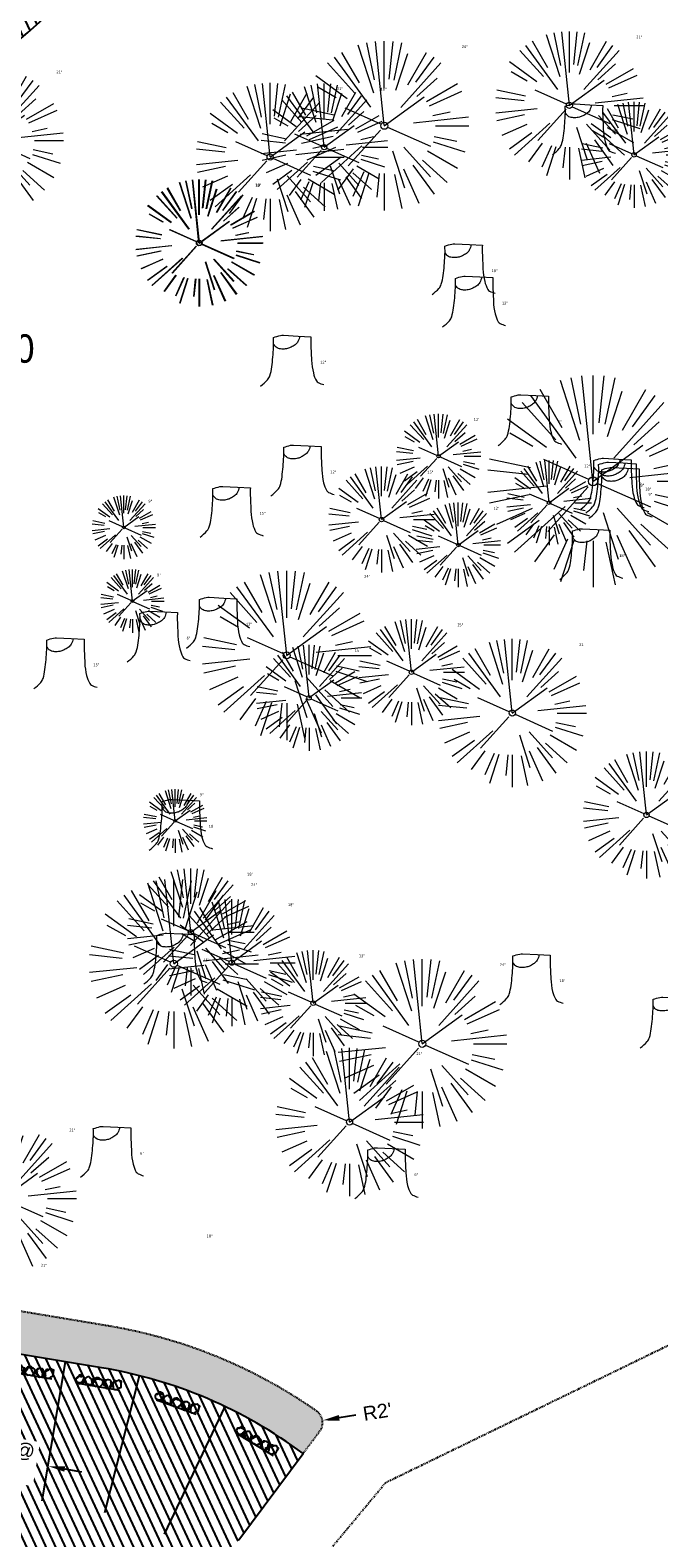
# Model space of a CAD drawing. Header units: feet. Extents: x 1133447 to 1140710, y 647622 to 649877.
# Tile 45 of 84: x 1134882 to 1134971, y 648396 to 648610. Entities that reach past the tile are written whole.
import ezdxf
from ezdxf import colors
from ezdxf.entities.mleader import LeaderData, LeaderLine
from ezdxf.lldxf.tags import DXFTag
from ezdxf.math import Vec2, Vec3

# ---------------------------------------------------------------- set-up
doc = ezdxf.new("R2010")
doc.units = ezdxf.units.FT
doc.header["$MEASUREMENT"] = 0
for name, pattern in [('CENTER2', [1.125, 0.75, -0.125, 0.125, -0.125]), ('DIVIDE2', [0.625, 0.25, -0.125, 0, -0.125, 0, -0.125]), ('RAD', [0.13, 0.08, -0.05])]:
    doc.linetypes.add(name, pattern=pattern)
for name, color, linetype in [('-BARRIERROCK', 6, 'Continuous'), ('C-PRKG-ASPH', 8, 'Continuous'), ('C-PRKG-STRP', 136, 'Continuous'), ('C-PRKG-WHEL-STOP', 9, 'Continuous'), ('C-ROAD-ASPHALT', 1, 'Continuous'), ('C-ROAD-CNTR', 1, 'CENTER2'), ('C-SWLK-GRVL', 6, 'RAD'), ('C-SWLK-GRVL-PATT', 8, 'Continuous'), ('C-UTIL-WATER-MEP', 7, 'WATER (.5x)'), ('G-TEXT-ST02', 2, 'Continuous'), ('G-XREF', 7, 'Continuous'), ('L-BARRIERROCK', 6, 'Continuous'), ('V-FLOOD-PLAIN', 2, 'DIVIDE2')]:
    doc.layers.add(name, color=color, linetype=linetype)
doc.layers.add('V-ANNO-TEXT', color=7, linetype='Continuous', lineweight=13, plot=False)
doc.layers.add('V-SITE-VEGE', color=8, linetype='Continuous', lineweight=18)
doc.layers.add('V-SITE-VEGE-TEXT', color=8, linetype='Continuous', lineweight=18)
doc.styles.add('Normal', font='arial.ttf', dxfattribs={"height": 0.1})
doc.styles.add('SEI-Dim & Leader', font='tahoma.ttf')
doc.styles.get("Standard").update_dxf_attribs({"font": 'arial.ttf'})
tags = doc.linetypes.add('WATER (.5x)', pattern='A,0.75,-0.2,["W",Standard,S=0.08,R=0,X=-0.1,Y=-0.04],-0.05', length=1).pattern_tags.tags
tags[6] = DXFTag(74, 10)
doc.dimstyles.new('Plan', dxfattribs={"dimscale": 20, "dimtxt": 0.1, "dimasz": 0.12, "dimexe": 0.0625, "dimexo": 0.0625, "dimgap": 0.08, "dimtad": 0, "dimdec": 0, "dimzin": 0, "dimdsep": 46, "dimtxsty": 'Normal', "dimcen": 0, "dimclrd": 256, "dimclre": 256, "dimclrt": 256, "dimaunit": 1, "dimadec": 4, "dimazin": 0, "dimtfac": 1, "dimtdec": 0, "dimtofl": 0, "dimtmove": 0, "dimatfit": 3, "dimfxl": 1, "dimtfill": 1, "dimtolj": 1, "dimtzin": 0, "dimlwd": -1, "dimlwe": -1, "dimarcsym": 0})
pattern_1 = [(115, (0, 0), (-1.132884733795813, -0.5282728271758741), [])]

# ---------------------------------------------------------------- blocks, each defined once
blk = doc.blocks.new('V-SITE-VEGE-Coniferious Tree 2')
at = {"color": 0, "linetype": 'ByBlock'}
for p, q in [((-3.601054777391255e-05, 0.2219193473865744), (-3.601054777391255e-05, 0.5000060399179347)), ((-0.1460065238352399, 0.2528363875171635), (-0.2500390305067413, 0.4330260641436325)), ((-0.06264093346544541, 0.1926377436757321), (-0.1545378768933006, 0.4755369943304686)), ((-0.0574950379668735, 0.2703678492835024), (-0.1039851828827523, 0.4890788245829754)), ((-0.0003172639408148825, 0.0025937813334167), (-0.05229705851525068, 0.4972664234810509)), ((0.02890183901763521, 0.2753366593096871), (0.05222503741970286, 0.4972664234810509)), ((0.0571938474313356, 0.2692740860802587), (0.1039131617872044, 0.4890788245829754)), ((0.139142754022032, 0.2410654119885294), (0.2499670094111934, 0.4330260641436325)), ((-0.1756943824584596, 0.1950752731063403), (-0.3346129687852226, 0.3715878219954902)), ((-0.07913071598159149, 0.1088658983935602), (-0.2939353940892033, 0.4045257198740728)), ((0.06850648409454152, 0.2109817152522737), (0.1382469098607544, 0.425630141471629)), ((0.09777767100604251, 0.108636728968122), (0.3345409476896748, 0.3715878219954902)), ((0.1868724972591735, 0.2572635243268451), (0.2938633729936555, 0.4045257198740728)), ((-0.2201011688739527, 0.1598873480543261), (-0.4045617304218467, 0.2938993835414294)), ((-0.2844040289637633, 0.1641894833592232), (-0.393144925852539, 0.2269610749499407)), ((0.1919663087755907, 0.1728666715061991), (0.3115823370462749, 0.2805763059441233)), ((0.2487690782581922, 0.143647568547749), (0.4329900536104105, 0.2500030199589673)), ((-0.0009318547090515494, -0.0006770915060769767), (0.2349564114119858, 0.1707208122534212)), ((0.2658942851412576, 0.1183972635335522), (0.4567507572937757, 0.2033670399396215)), ((-0.2961437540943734, 0.06292784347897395), (-0.4891148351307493, 0.1039491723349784)), ((-0.01992166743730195, 0.008854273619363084), (-0.2318825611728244, 0.1032199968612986)), ((0.2872695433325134, 0.06106323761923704), (0.3884790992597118, 0.08257391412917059)), ((-0.3060292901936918, 0.03215663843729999), (-0.4973024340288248, 0.05226104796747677)), ((0.173080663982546, 0.01818771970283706), (0.497230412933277, 0.05226104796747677)), ((0.3024988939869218, 0), (0.4999700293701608, 0)), ((-0.2182782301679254, -0.02292736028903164), (-0.4973024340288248, -0.05226104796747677)), ((-0.302185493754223, -0.0642195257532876), (-0.4891148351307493, -0.1039491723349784)), ((-0.02300503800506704, -0.02554197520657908), (-0.2137781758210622, -0.2373882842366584)), ((0.01849546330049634, -0.008260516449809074), (0.2719985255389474, -0.1211160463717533)), ((0.2936342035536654, -0.06241742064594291), (0.4274066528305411, -0.09084484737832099)), ((-0.2881436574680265, -0.1282723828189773), (-0.4568227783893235, -0.2033670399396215)), ((-0.1320480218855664, -0.1188660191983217), (-0.3716238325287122, -0.3345769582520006)), ((0.1143820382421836, -0.1271057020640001), (0.2718110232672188, -0.301920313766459)), ((0.2891445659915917, -0.09395946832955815), (0.4755009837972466, -0.1545018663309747)), ((-0.254528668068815, -0.1848980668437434), (-0.4045617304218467, -0.2938993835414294)), ((0.04781873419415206, -0.1473038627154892), (0.1192466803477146, -0.3671294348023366)), ((0.2253521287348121, -0.2029399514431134), (0.3715518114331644, -0.3345769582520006)), ((0.2555295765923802, -0.1475434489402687), (0.4329900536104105, -0.2500030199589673)), ((-0.1842986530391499, -0.2536176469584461), (-0.2766747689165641, -0.3807650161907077)), ((-0.1213812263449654, -0.2725449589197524), (-0.1855903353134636, -0.4167758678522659)), ((-0.09098502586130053, -0.2799408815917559), (-0.1545378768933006, -0.4755369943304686)), ((-0.02966136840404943, -0.2817638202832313), (-0.04434904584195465, -0.4216092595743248)), ((-3.601054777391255e-05, -0.2817638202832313), (-3.601054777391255e-05, -0.5000060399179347)), ((0.1131111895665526, -0.2541280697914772), (0.2033310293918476, -0.4567867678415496)), ((0.1688618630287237, -0.2324611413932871), (0.2938633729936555, -0.4045257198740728)), ((0.06104806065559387, -0.2873055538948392), (0.1039131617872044, -0.4890788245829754))]:
    blk.add_line(p, q, dxfattribs=at)
blk.add_circle((-3.601054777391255e-05, 0), 0.02083358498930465)
blk = doc.blocks.new('V-SITE-VEGE-Stump')
for points in [[(-0.07764030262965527, 0.1564565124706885, -0.02766804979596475), (-0.05341885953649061, 0.1633605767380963, -0.0679781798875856), (-0.04316680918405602, 0.1642506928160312), (0.008593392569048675, 0.1616126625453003), (0.05395851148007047, 0.1590945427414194)], [(0.01506844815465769, 0.161253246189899, -0.08286378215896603), (0.008147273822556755, 0.1419669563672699, -0.1113242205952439), (-0.002098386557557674, 0.130555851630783, -0.03931328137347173), (-0.01592715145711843, 0.1222882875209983, -0.04919659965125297), (-0.02797848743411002, 0.1177254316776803, -0.06600187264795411), (-0.0446681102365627, 0.1155126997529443, -0.07018691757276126), (-0.06035359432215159, 0.1177254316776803, -0.1148593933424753), (-0.06850904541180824, 0.1222766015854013, -0.0759377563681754), (-0.07734269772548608, 0.1331671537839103)], [(0.05395851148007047, 0.1590945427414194, 0.004334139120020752), (0.05376627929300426, 0.1369184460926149, 0.00834373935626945), (0.05395851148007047, 0.1253997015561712), (0.05605689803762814, 0.07623641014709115, 0.04625247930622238), (0.06241632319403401, 0.03170819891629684, 0.06962485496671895), (0.07334360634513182, 0.00381048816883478, 0.1497246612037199), (0.07941695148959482, -0.001975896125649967, 0.05852299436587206), (0.09922370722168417, -0.009139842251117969)], [(-0.122905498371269, -0.01429599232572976, 0.05261256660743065), (-0.09863241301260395, 0.007697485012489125, 0.1061947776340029), (-0.09053039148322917, 0.02191696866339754, 0.04486152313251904), (-0.08374707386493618, 0.05273626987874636, 0.02007395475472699), (-0.07764030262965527, 0.1228815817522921, 0.01167487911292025), (-0.07732468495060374, 0.1363966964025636, 0.007866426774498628), (-0.07764030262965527, 0.1564565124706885)]]:
    blk.add_lwpolyline(points, format="xyb")
blk = doc.blocks.new('_Open90')
at = {"color": 0, "linetype": 'ByBlock', "lineweight": -2}
for p, q in [((0, 0), (-1, 0)), ((-0.5, 0.5), (0, 0)), ((0, 0), (-0.5, -0.5))]:
    blk.add_line(p, q, dxfattribs=at)
blk = doc.blocks.new("3'_BarrierRock")
at = {"layer": '-BARRIERROCK', "flags": 128}
for points in [[(7.788745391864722, -10.83599130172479), (15.37584164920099, -7.013299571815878), (15.29339322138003, 5.772875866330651), (15.53940092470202, 11.48821756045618), (12.61293536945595, 13.25443124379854), (9.559602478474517, 14.020650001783), (7.896299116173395, 15.17149251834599), (5.0074623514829, 15.27774238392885), (1.184128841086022, 13.5566322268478), (-1.773717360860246, 12.30032189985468), (-4.668762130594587, 12.49504304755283), (-6.532605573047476, 12.75826500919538), (-9.693894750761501, 10.83101043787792), (-13.81968260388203, 6.597990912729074), (-15.03526147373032, 2.502188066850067), (-15.26967657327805, -0.6090469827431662), (-14.52306864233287, -2.735788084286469), (-13.24140319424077, -4.423817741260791), (-11.73157866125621, -10.28614114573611), (-10.431383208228, -14.56568854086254), (-7.82677889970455, -16.37545728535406), (-5.721542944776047, -17.40100748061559), (3.706213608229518, -16.32156577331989), (7.788745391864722, -10.83599130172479)], [(-9.711106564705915, -10.39331387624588), (-10.5300777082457, -7.445199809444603), (-11.71742566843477, -0.8881917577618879), (-11.78460385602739, 1.381934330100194), (-12.21957472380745, 2.822567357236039), (-12.05729048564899, 4.284038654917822), (-10.69748708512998, 6.20744678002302), (-9.49682440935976, 7.089662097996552), (-8.10341169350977, 7.878026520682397), (-6.436167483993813, 9.303217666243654), (-4.026830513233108, 11.00878191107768), (-1.773717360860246, 12.30032189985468)], [(8.960381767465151, 12.60775377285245), (12.36066444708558, 11.15115335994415), (13.19341137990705, 9.417106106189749), (13.26279921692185, 7.683076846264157), (13.26279921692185, 5.810297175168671)]]:
    blk.add_lwpolyline(points, dxfattribs=at)
blk = doc.blocks.new("5'_BarrierRock")
at = {"layer": 'L-BARRIERROCK', "flags": 128}
for points in [[(3.796977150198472, 25.21031587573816), (-3.971151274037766, 23.41838866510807), (-10.84293678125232, 21.02912666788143), (-17.7147222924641, 19.53586684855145), (-22.19627771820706, 16.54930863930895), (-24.28770915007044, 10.27760197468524), (-26.0803419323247, 0.1233349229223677), (-25.48279766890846, -2.863184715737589), (-26.97668484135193, -7.044335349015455), (-29.06806322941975, -9.732226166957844), (-29.36686187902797, -13.31608058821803), (-11.14168239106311, -24.66494006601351), (-9.05030400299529, -29.74205430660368), (-9.05030400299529, -31.53398151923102), (-8.751505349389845, -33.62457612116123), (-1.87971984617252, -34.52053972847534), (7.680988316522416, -31.83264891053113), (16.04666099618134, -30.04072169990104), (19.63192655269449, -27.3528308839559), (27.10125632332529, -18.69186222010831), (28.89388910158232, -9.433597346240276), (24.11353502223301, -5.551075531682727), (22.02210359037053, 1.616633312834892), (21.42455933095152, 6.096412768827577), (20.82701507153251, 11.17356558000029), (21.12581372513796, 15.05604882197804), (19.03438229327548, 18.63990324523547), (15.15031808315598, 22.22375766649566), (3.796977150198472, 25.21031587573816)], [(-24.28770915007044, -3.759148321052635), (-24.28770915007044, 1.317965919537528), (-22.19627771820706, 8.187007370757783), (-18.61101215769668, 13.26412161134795), (-14.42820234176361, 18.04260703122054), (-11.44048104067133, 19.83453424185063)], [(-20.40364493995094, 4.603152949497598), (-21.8975321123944, -2.56455589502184), (-21.29998785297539, -6.447039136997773), (-20.40364493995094, -9.433597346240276), (-17.11717803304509, -15.70534258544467), (-12.93431516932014, -18.99052961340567), (-6.958872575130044, -26.75553466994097), (-5.46498540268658, -29.44342548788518), (-3.373607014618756, -30.63801791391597), (-1.87971984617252, -30.63801791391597)], [(17.54049512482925, 10.8748981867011), (21.62729471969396, 1.526720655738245), (22.61964785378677, -6.148371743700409), (17.24174951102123, -14.21204419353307), (15.44911673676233, -18.39319482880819), (13.35768530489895, -22.87301285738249), (12.1625967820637, -25.56090367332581)]]:
    blk.add_lwpolyline(points, dxfattribs=at)
blk = doc.blocks.new('Wheel_Stop')
at = {"layer": 'Defpoints'}
blk.add_line((-35.99999999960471, 6.749999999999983), (36, 6.749999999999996), dxfattribs=at)
at = {"layer": 'L-BARRIERROCK'}
for name, p, xscale, yscale, zscale, rotation in [("3'_BarrierRock", (-29.38382167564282, -2.169359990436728), 0.4999999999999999, 0.4999999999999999, 0.4999999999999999, 185.0722838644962), ("5'_BarrierRock", (-14.1621457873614, -1.887886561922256), 0.25, 0.25, 0.25, 185.0722838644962), ("3'_BarrierRock", (2.711236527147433, -1.001804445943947), 0.4999999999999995, 0.4999999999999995, 0.4999999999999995, 145.0722838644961), ("5'_BarrierRock", (19.27620131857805, -0.7989231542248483), 0.25, 0.25, 0.25, 225.0722838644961), ("5'_BarrierRock", (33.95408758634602, -0.1712785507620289), 0.2499999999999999, 0.2499999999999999, 0.2499999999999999, 307.3245524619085)]:
    blk.add_blockref(name, p, dxfattribs=dict(at, xscale=xscale, yscale=yscale, zscale=zscale, rotation=rotation))
blk = doc.blocks.new('C_PBASE-PACTOLA_02403811')
at = {"layer": 'C-PRKG-STRP'}
for points in [[(1134883.300827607, 648401.1967653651), (1134886.58604907, 648420.9251033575)], [(1134892.151095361, 648399.5619073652), (1134897.063328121, 648418.9492735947)], [(1134900.61731918, 648396.5085396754), (1134909.210518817, 648414.568354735)]]:
    blk.add_lwpolyline(points, dxfattribs=at)
at = {"layer": 'C-ROAD-ASPHALT'}
blk.add_lwpolyline([(1134911.166532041, 648395.6783028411), (1134920.272188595, 648407.9060613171, 0.1193298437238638), (1134891.694190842, 648420.0744804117), (1134806.6862802, 648434.2302502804), (1134804.222364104, 648419.4339967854, -0.4142135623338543), (1134798.46897424, 648415.3232176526, -0.09206076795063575), (1134788.173461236, 648419.0651973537, 0.0920607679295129), (1134777.877948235, 648422.8071770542), (1134747.786053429, 648427.818168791, -0.457206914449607), (1134724.139640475, 648466.5491939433, -0.1597602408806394), (1134766.878830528, 648525.6151487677), (1134870.936117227, 648601.0988607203, 0.1112368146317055), (1134916.811965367, 648653.2299950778), (1134952.321656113, 648718.215074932, 0.01915469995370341), (1134969.657277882, 648753.0477392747), (1135036.873309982, 648902.1641641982, 0.009218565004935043)], format="xyb", dxfattribs=at)
at = {"layer": 'C-ROAD-CNTR', "flags": 128}
blk.add_lwpolyline([(1134682.815781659, 648422.2458494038), (1134669.21986276, 648425.8462855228, -0.1774687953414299), (1134620.150062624, 648460.1534391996), (1134616.502637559, 648465.3792168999, -0.1042089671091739), (1134576.197064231, 648560.2628234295), (1134558.554057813, 648650.0509356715, -0.01381007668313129), (1134553.979962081, 648677.2843639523), (1134544.902369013, 648742.2703875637, -0.09433329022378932), (1134550.434197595, 648854.3354307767), (1134558.997505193, 648889.7214101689, -0.1428635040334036), (1134712.374228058, 649156.8312964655), (1134786.199238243, 649227.8108874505, -0.04164346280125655), (1134812.006441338, 649248.7876063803), (1134833.030879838, 649263.1487701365, -0.2654684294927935), (1134926.96397912, 649270.7084407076), (1134949.260464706, 649260.2481514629, -0.03670103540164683), (1135013.162783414, 649224.3333579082), (1135075.321908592, 649183.1273199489, -0.3025232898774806), (1135105.389164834, 649111.5845632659), (1135099.687602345, 649081.8875520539, -0.04927264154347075), (1135094.100293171, 649063.036833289), (1135036.844839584, 648922.3955038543, -0.009218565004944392), (1135029.58001939, 648905.4517031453), (1134962.363987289, 648756.3352782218, -0.01915469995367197), (1134945.301367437, 648722.0511597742), (1134909.791676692, 648657.06607992, -0.111236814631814), (1134866.238656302, 648607.5744966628), (1134762.181369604, 648532.0907847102, 0.3229446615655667), (1134716.395894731, 648393.2215671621), (1134719.721086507, 648382.7059234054, -0.1714240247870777), (1134715.287797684, 648249.5554414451), (1134707.163513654, 648228.7837741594, -0.02272318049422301), (1134688.713657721, 648187.2766264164, 0.05045028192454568), (1134653.344169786, 648094.1277041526)], format="xyb", dxfattribs=at)
at = {"layer": 'C-SWLK-GRVL'}
blk.add_lwpolyline([(1134920.272188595, 648407.9060613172), (1134922.644164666, 648411.0913286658, 0.4226080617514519), (1134922.188274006, 648413.9234189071, 0.1120903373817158), (1134892.679757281, 648425.9929818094), (1134847.621731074, 648433.4961782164)], format="xyb", dxfattribs=at)
at = {"layer": 'C-UTIL-WATER-MEP', "flags": 128}
blk.add_lwpolyline([(1134713.292159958, 648416.2441137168), (1134669.731849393, 648427.7796426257, -0.1774687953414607), (1134621.79009064, 648461.2981261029), (1134618.142665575, 648466.5239038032, -0.1042089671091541), (1134578.159536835, 648560.6484414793), (1134560.516530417, 648650.4365537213, -0.01381007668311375), (1134555.960731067, 648677.5610482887), (1134546.883138, 648742.5470719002, -0.09433329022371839), (1134552.378087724, 648853.8650148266), (1134560.941395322, 648889.2509942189, -0.1428635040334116), (1134713.760384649, 649155.3895718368), (1134787.585394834, 649226.3691628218, -0.04164346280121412), (1134813.134525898, 649247.1361145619), (1134834.158964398, 649261.4972783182, -0.2654684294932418), (1134926.114524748, 649268.8977979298), (1134948.411010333, 649258.437508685, -0.03670103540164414), (1135012.057719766, 649222.6663743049), (1135074.216844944, 649181.4603363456, -0.302523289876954), (1135103.425036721, 649111.961658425), (1135097.723474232, 649082.264647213, -0.04927264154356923), (1135092.247911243, 649063.7909428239), (1135034.992457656, 648923.1496133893, -0.009218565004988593), (1135027.756696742, 648906.273587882), (1134960.540664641, 648757.1571629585, -0.01915469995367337), (1134943.546295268, 648723.0101809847), (1134908.036604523, 648658.0251011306, -0.1112368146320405), (1134865.064291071, 648609.1934056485), (1134761.007004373, 648533.7096936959, 0.1574684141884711), (1134714.965670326, 648470.6755079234, 0.1574684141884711)], format="xyb", dxfattribs=at)
at = {"layer": 'C-PRKG-WHEL-STOP'}
for p, xscale, yscale, zscale, rotation in [((1134881.787851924, 648419.5064912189), 0.08333333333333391, 0.08333333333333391, 0.08333333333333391, 170.5456885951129), ((1134891.402086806, 648417.905463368), 0.08333333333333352, 0.08333333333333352, 0.08333333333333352, 170.4845063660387), ((1134902.502185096, 648414.9988436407), 0.08333333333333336, 0.08333333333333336, 0.08333333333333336, 160.1680169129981), ((1134913.776073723, 648409.6345154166), 0.08333333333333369, 0.08333333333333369, 0.08333333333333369, 148.9400157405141)]:
    blk.add_blockref('Wheel_Stop', p, dxfattribs=dict(at, xscale=xscale, yscale=yscale, zscale=zscale, rotation=rotation))
blk = doc.blocks.new('C_PHTCH-PACTOLA_02403811')
at = {"layer": 'C-PRKG-ASPH'}
h = blk.add_hatch(dxfattribs=at)
h.set_pattern_fill('ANSI31', color=256, scale=10, angle=70)
h.set_pattern_definition(pattern_1)
edge = h.paths.add_edge_path(flags=16)
edge.add_arc((1135093.567290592, 648760.3570235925), 541.9999999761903, 143.5703577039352, 153.2664360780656, ccw=False)
edge.add_arc((1135093.567290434, 648760.3570237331), 541.9999997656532, 133.8742793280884, 143.5703577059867, ccw=False)
edge.add_line((1134717.918854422, 649151.0643979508), (1134791.743864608, 649222.0439889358))
edge.add_arc((1134924.814897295, 649083.6384245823), 191.9999999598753, 124.33581191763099, 133.8742793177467, ccw=False)
edge.add_line((1134816.518779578, 649242.1816391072), (1134837.543218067, 649256.5428028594))
edge.add_arc((1134886.614896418, 649184.7029087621), 87.00000000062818, 64.86660358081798, 124.33581191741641, ccw=False)
edge.add_line((1134923.566161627, 649263.4658695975), (1134945.862647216, 649253.0055803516))
edge.add_arc((1134736.896871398, 648807.5874571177), 491.9999999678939, 56.45911934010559, 64.86660355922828, ccw=False)
edge.add_line((1135008.742528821, 649217.6654234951), (1135070.901654, 649176.4593855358))
edge.add_arc((1135036.644680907, 649124.7828938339), 62.00000000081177, -10.868034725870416, 56.45911933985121, ccw=False)
edge.add_line((1135097.532652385, 649113.0929439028), (1135091.831089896, 649083.3959326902))
edge.add_arc((1135001.481196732, 649100.7423100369), 92.00000001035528, 337.8486329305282, 349.13196525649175, ccw=False)
edge.add_line((1135086.690765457, 649066.0532714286), (1135029.43531187, 648925.4119419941))
edge.add_arc((1134573.749357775, 649110.9228871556), 491.9999995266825, 335.73595333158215, 337.84863296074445, ccw=False)
edge.add_line((1135022.286728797, 648908.7392420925), (1134970.105907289, 648792.9779079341))
edge.add_line((1134970.105907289, 648792.9779079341), (1134955.070696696, 648759.622817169))
edge.add_arc((1134506.533324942, 648961.8064625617), 492.0000003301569, 331.3465562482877, 335.7359533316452, ccw=False)
edge.add_line((1134938.281078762, 648725.8872446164), (1134902.771388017, 648660.9021647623))
edge.add_arc((1134778.161263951, 648728.9926705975), 142.0000000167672, 305.95733191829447, 331.34655630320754, ccw=False)
edge.add_line((1134861.541195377, 648614.0501326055), (1134757.483908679, 648538.5664206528))
edge.add_arc((1134835.579196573, 648430.9089730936), 133.0000000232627, 125.9573319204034, 166.4171722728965)
edge.add_arc((1134672.277915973, 648470.363906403), 35.00000000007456, 244.10855969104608, 346.41717227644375, ccw=False)
edge.add_arc((1134691.461854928, 648509.9128519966), 78.95614352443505, 214.9055155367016, 244.1168481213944, ccw=False)
edge.add_line((1134626.710174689, 648464.732186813), (1134623.062749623, 648469.9579645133))
edge.add_arc((1134821.506139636, 648608.4650796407), 241.9999999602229, 191.1167612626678, 214.9138039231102, ccw=False)
edge.add_line((1134584.046954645, 648561.8052956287), (1134566.403948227, 648651.5934078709))
edge.add_arc((1135049.172208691, 648746.4554480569), 491.9999999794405, 187.9519260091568, 191.1167612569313, ccw=False)
edge.add_line((1134561.903038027, 648678.391101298), (1134552.825444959, 648743.3771249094))
edge.add_arc((1134842.017716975, 648783.7730382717), 292.0000000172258, 166.3961174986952, 187.9519260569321, ccw=False)
edge.add_line((1134558.209758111, 648852.4537669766), (1134566.77306571, 648887.8397463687))
edge.add_arc((1135093.567290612, 648760.357023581), 542.0000000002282, 158.0478401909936, 166.396117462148, ccw=False)
edge.add_arc((1135093.567290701, 648760.357023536), 542.0000000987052, 153.2664360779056, 158.0478401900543, ccw=False)
edge = h.paths.add_edge_path()
edge.add_line((1134664.934415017, 648091.0186503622), (1134641.753924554, 648097.236757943))
edge.add_arc((1135131.441785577, 647965.8792352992), 506.9999999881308, 154.1154939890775, 164.9840567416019, ccw=False)
edge.add_arc((1135131.44177555, 647965.8792402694), 506.9999887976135, 153.4314984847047, 154.115493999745, ccw=False)
edge.add_arc((1134241.513528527, 648410.9103548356), 488.0000000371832, 333.4314984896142, 338.6383717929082)
edge.add_line((1134695.987914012, 648233.1548120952), (1134704.112198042, 648253.9264793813))
edge.add_arc((1134529.027803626, 648322.4060737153), 188.0000000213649, 338.6383717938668, 377.1954705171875)
edge.add_arc((1134651.306425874, 648360.2470375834), 60.00000000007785, 17.1954705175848, 74.97265706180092)
edge.add_line((1134666.863224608, 648418.1951696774), (1134661.500576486, 648419.8056636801))
edge.add_arc((1134691.489318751, 648509.9450223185), 94.99699278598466, 223.9418846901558, 251.5980721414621, ccw=False)
edge.add_arc((1134691.535842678, 648509.9839590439), 95.05751145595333, 214.9165962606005, 223.9393241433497, ccw=False)
edge.add_line((1134613.590003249, 648455.5746160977), (1134609.942525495, 648460.8004692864))
edge.add_arc((1134821.506139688, 648608.4650796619), 258.0000000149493, 191.1167612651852, 214.9138039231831, ccw=False)
edge.add_line((1134568.347173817, 648558.7203512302), (1134550.704167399, 648648.5084634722))
edge.add_arc((1135049.172208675, 648746.4554480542), 507.9999999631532, 187.9519260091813, 191.1167612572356, ccw=False)
edge.add_line((1134546.056886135, 648676.177626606), (1134536.979293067, 648741.163650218))
edge.add_arc((1134842.01771694, 648783.7730382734), 307.9999999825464, 166.3961174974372, 187.9519260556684, ccw=False)
edge.add_line((1134542.658637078, 648856.2170945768), (1134551.221944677, 648891.6030739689))
edge.add_arc((1135093.567290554, 648760.3570237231), 557.9999999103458, 163.9213237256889, 166.3961174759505, ccw=False)
edge.add_arc((1134538.177323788, 648920.4382053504), 19.99999999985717, 343.9213237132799, 402.7699397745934)
edge.add_line((1134552.859048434, 648934.0193305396), (1134533.446357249, 648955.005204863))
edge.add_arc((1135093.567290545, 648760.3570234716), 592.9783928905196, 146.0187423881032, 160.8370986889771, ccw=False)
edge.add_line((1134601.857481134, 649091.7855040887), (1134616.582948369, 649064.0343807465))
edge.add_arc((1134620.999668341, 649066.3780071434), 5.000000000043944, 207.9515834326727, 327.0740857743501)
edge.add_arc((1135093.567290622, 648760.3570235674), 558.0000000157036, 133.8742793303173, 147.0740857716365, ccw=False)
edge.add_line((1134706.829601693, 649162.5981949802), (1134780.654611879, 649233.5777859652))
edge.add_arc((1134924.814897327, 649083.6384245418), 208.0000000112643, 124.3358119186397, 133.8742793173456, ccw=False)
edge.add_line((1134807.494103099, 649255.3935736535), (1134828.518541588, 649269.7547374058))
edge.add_arc((1134886.614896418, 649184.7029087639), 102.9999999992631, 64.86660357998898, 124.33581191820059, ccw=False)
edge.add_line((1134930.361796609, 649277.9510118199), (1134952.658282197, 649267.4907225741))
edge.add_arc((1134736.896871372, 648807.5874570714), 508.0000000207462, 56.4591193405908, 64.86660355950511, ccw=False)
edge.add_line((1135017.583038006, 649231.0012923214), (1135079.742163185, 649189.7952543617))
edge.add_arc((1135036.644680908, 649124.782893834), 77.99999999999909, -10.868034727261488, 56.45911934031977, ccw=False)
edge.add_line((1135113.245677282, 649110.0761826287), (1135107.544114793, 649080.3791714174))
edge.add_arc((1135001.481196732, 649100.7423100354), 108.0000000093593, 337.84863293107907, 349.131965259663, ccw=False)
edge.add_line((1135101.509820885, 649060.0203951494), (1135044.254367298, 648919.3790657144))
edge.add_arc((1134573.749357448, 649110.9228872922), 507.9999998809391, 335.7359533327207, 337.84863295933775, ccw=False)
edge.add_line((1135036.873309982, 648902.1641641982), (1134969.657277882, 648753.0477392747))
edge.add_arc((1134506.53332524, 648961.8064624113), 507.9999999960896, 331.346556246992, 335.73595333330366, ccw=False)
edge.add_line((1134952.321656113, 648718.215074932), (1134916.811965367, 648653.2299950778))
edge.add_arc((1134778.161263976, 648728.9926705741), 157.9999999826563, 305.9573319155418, 331.3465563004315, ccw=False)
edge.add_line((1134870.936117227, 648601.0988607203), (1134766.878830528, 648525.6151487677))
edge.add_arc((1134835.579196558, 648430.9089731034), 117.0000000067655, 125.9573319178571, 162.264860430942)
edge.add_arc((1134752.713885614, 648457.4106757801), 29.99999999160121, 162.264860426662, 196.8024120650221)
edge.add_arc((1134835.579196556, 648430.9089731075), 113.0000000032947, 170.9217318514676, 197.5476736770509)
edge.add_line((1134727.837491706, 648396.8395581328), (1134731.162683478, 648386.3239143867))
edge.add_arc((1134529.027802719, 648322.4060734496), 212.0000009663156, 11.340079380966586, 17.54767372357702, ccw=False)
edge.add_arc((1134529.055568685, 648322.403813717), 211.9732215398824, -20.64909134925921, 11.342153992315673, ccw=False)
edge.add_arc((1134759.869013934, 648235.3149369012), 34.72371615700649, 159.1871917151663, 239.4135572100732)
edge.add_line((1134742.200276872, 648205.422593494), (1134709.513, 648185.696))
edge.add_line((1134709.513, 648185.696), (1134698.996135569, 648181.0065459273))
edge.add_arc((1135131.441785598, 647965.8792352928), 483.0000000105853, 153.5511843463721, 164.9840567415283)
h = blk.add_hatch(dxfattribs=at)
h.set_pattern_fill('ANSI31', color=256, scale=10, angle=70)
h.set_pattern_definition(pattern_1)
edge = h.paths.add_edge_path(flags=16)
edge.add_line((1134864.155064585, 648378.0269510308), (1134839.494642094, 648382.1334778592))
edge.add_line((1134839.494642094, 648382.1334778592), (1134832.477103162, 648391.9551287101))
edge.add_arc((1134828.408842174, 648389.0483689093), 5.000000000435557, 35.54568859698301, 80.54568858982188)
edge.add_arc((1134826.766231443, 648379.1841999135), 14.99999999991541, 80.5456885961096, 192.7623206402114)
edge.add_line((1134812.136808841, 648375.870592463), (1134817.069523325, 648354.0928876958))
edge.add_arc((1134846.328368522, 648360.7201025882), 29.9999999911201, 192.762320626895, 260.5456886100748)
edge.add_line((1134841.400536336, 648331.127595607), (1134875.925127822, 648325.3784580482))
edge.add_arc((1134880.852960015, 648354.9709650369), 29.99999999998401, 260.5456885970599, 440.5456885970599)
edge.add_line((1134885.780792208, 648384.5634720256), (1134883.580558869, 648384.9298614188))
edge.add_arc((1134881.937948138, 648375.0656924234), 9.99999999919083, 80.54568859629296, 114.2357561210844)
edge.add_line((1134877.833026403, 648384.1843336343), (1134864.155064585, 648378.0269510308))
edge = h.paths.add_edge_path()
edge.add_arc((1134752.713885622, 648457.4106757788), 29.99999999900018, 196.802412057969, 260.5456885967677)
edge.add_line((1134747.786053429, 648427.818168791), (1134777.877948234, 648422.8071770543))
edge.add_arc((1134772.950116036, 648393.2146700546), 30.00000001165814, 59.50621881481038, 80.54568859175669, ccw=False)
edge.add_arc((1134803.396806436, 648444.9157246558), 30.00000001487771, 239.506218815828, 260.5456885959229)
edge.add_arc((1134799.290279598, 648420.255302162), 5.000000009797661, 260.5456887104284, 350.5456884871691)
edge.add_line((1134804.222364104, 648419.4339967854), (1134806.6862802, 648434.2302502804))
edge.add_line((1134806.6862802, 648434.2302502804), (1134887.591071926, 648420.7577439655))
edge.add_arc((1134879.915090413, 648353.2591729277), 67.9336277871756, 53.55388045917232, 83.5121585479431, ccw=False)
edge.add_line((1134920.272188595, 648407.9060613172), (1134911.166532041, 648395.6783028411))
edge.add_arc((1134915.176766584, 648392.6919976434), 4.999999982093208, 143.3260149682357, 227.699744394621)
edge.add_arc((1134880.852960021, 648354.97096504), 45.99999999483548, 23.261049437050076, 47.69974420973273, ccw=False)
edge.add_arc((1134880.852960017, 648354.9709650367), 45.99999999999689, -59.52124497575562, 23.261049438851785, ccw=False)
edge.add_arc((1134906.721120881, 648311.018283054), 4.999999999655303, 120.4787550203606, 204.852484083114)
edge.add_line((1134902.184156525, 648308.9168658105), (1134908.591667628, 648295.083035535))
edge.add_arc((1134880.852960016, 648354.9709650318), 65.99999999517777, 260.54568859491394, 294.8524840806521, ccw=False)
edge.add_line((1134870.01172919, 648289.867449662), (1134835.487137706, 648295.6165872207))
edge.add_arc((1134846.328368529, 648360.7201025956), 65.99999999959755, 237.4668942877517, 260.54568859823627, ccw=False)
edge.add_line((1134810.834437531, 648305.0767664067), (1134819.03336879, 648317.9301155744))
edge.add_arc((1134814.817964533, 648320.6190497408), 5.000000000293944, 327.4668942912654, 411.8406233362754)
edge.add_arc((1134846.328368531, 648360.7201025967), 46.00000000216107, 192.7623206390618, 231.8406233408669, ccw=False)
edge.add_line((1134801.464805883, 648350.558373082), (1134795.562167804, 648376.6182453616))
edge.add_arc((1134766.3033226, 648369.9910304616), 29.99999999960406, 12.76232063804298, 80.54568860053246)
edge.add_arc((1134766.303322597, 648369.991030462), 29.99999999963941, 80.54568859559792, 191.3400793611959)
edge.add_arc((1134529.027802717, 648322.4060734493), 212.000000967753, 11.34007938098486, 17.54767372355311)
edge.add_line((1134731.162683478, 648386.3239143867), (1134727.837491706, 648396.8395581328))
edge.add_arc((1134835.57919655, 648430.908973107), 112.9999999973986, 170.9217318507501, 197.5476736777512, ccw=False)
at = {"layer": 'C-SWLK-GRVL-PATT'}
h = blk.add_hatch(dxfattribs=at)
h.set_pattern_fill('GRAVEL', color=256, scale=5)
h.set_pattern_definition([(228.012787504, (3.6, 5), (-40.00000000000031, -45.00000000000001), [0.67268, -66.5954402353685]), (184.969740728, (3.15, 4.5), (59.99999999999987, 5.000000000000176), [1.15434, -114.27962380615]), (132.510447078, (2, 4.4), (50.00000000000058, -54.99999999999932), [0.8139400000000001, -80.5801629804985]), (267.273689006, (0.05, 3.15), (5.000000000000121, 100.0000000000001), [1.05119, -104.067790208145]), (292.833654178, (0, 2.1), (-24.99999999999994, 60.00000000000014), [1.030775, -102.0468656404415]), (357.273689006, (0.4, 1.15), (-100.0000000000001, 5.000000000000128), [1.05119, -104.067790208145]), (37.6942404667, (1.45, 1.1), (-64.99999999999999, -49.99999999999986), [1.390145, -137.62424274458]), (72.2553283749, (2.55, 1.95), (35.00000000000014, 110), [1.31244, -129.9316074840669]), (121.429565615, (2.95, 3.2), (-40.0000000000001, 64.99999999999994), [1.05475, -104.420365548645]), (175.236358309, (2.4, 4.1), (54.99999999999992, -5.00000000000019), [1.20416, -59.0038128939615]), (222.397437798, (1.2, 4.2), (-59.99999999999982, -54.99999999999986), [1.55724, -154.1668750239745]), (138.814074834, (5, 3.1), (-35.00000000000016, 30), [0.5315049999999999, -52.61922406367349]), (171.46923439, (4.600000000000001, 3.45), (64.99999999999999, -9.999999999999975), [1.011185, -100.107557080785]), (225, (3.6, 3.6), (-5.551115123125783e-16, -4.999999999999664), [0.707105, -6.3639628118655]), (203.198590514, (3.25, 4.2), (24.99999999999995, 9.999999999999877), [0.38079, -37.6980755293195]), (291.801409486, (2.9, 4.050000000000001), (-4.99999999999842, 15.00000000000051), [0.538515, -26.3873090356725]), (30.96375653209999, (3.1, 3.55), (15.00000000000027, 9.999999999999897), [0.874645, -28.2801144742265]), (161.565051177, (3.85, 4), (10.00000000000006, -4.999999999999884), [0.632455, -15.178933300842]), (16.389540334, (0, 4.050000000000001), (49.99999999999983, 15.00000000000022), [0.886, -87.714225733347]), (70.3461759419, (0.8500000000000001, 4.3), (-20.0000000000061, -55.00000000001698), [0.7433049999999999, -73.58703873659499]), (293.198590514, (3.85, 5), (-9.999999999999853, 24.99999999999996), [0.761575, -37.3172905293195]), (343.610459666, (4.149999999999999, 4.3), (-49.99999999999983, 15.00000000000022), [0.8859999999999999, -87.71422573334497]), (339.44395478, (0, 0.95), (-25.00000000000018, 10.00000000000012), [0.8543999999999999, -41.86561872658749]), (294.775140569, (0.8, 0.65), (-25.00000000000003, 55.00000000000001), [0.71589, -70.87321531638]), (66.8014094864, (3.9, 0), (9.999999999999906, 24.99999999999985), [0.761575, -37.3172905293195]), (17.3540246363, (4.2, 0.7000000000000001), (-64.99999999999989, -19.99999999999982), [0.838155, -82.97711807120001]), (69.44395478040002, (1.45, 0), (-10.00000000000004, -24.99999999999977), [0.4272, -42.29281872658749]), (101.309932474, (3.6, 0), (-4.999999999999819, 20.00000000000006), [0.25495, -25.240147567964]), (165.963756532, (3.55, 0.25), (14.99999999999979, -5.000000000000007), [1.030775, -19.5847531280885]), (186.009005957, (2.55, 0.5), (50.00000000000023, 4.999999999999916), [0.9552499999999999, -94.56961587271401]), (303.690067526, (3.1, 3.1), (-4.999999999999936, 9.999999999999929), [0.7211099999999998, -17.30664637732]), (353.157226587, (3.5, 2.5), (85.00000000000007, -10.00000000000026), [1.25897, -124.6378131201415]), (60.9453959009, (4.75, 2.35), (-19.99999999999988, -34.99999999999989), [0.51478, -50.963370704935]), (90, (5, 2.8), (-4.999999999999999, 5), [0.3, -4.699999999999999]), (120.256437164, (2.45, 0.65), (20.00000000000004, -35.00000000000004), [0.69462, -68.76759994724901]), (48.01278750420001, (2.1, 1.25), (40, 44.99999999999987), [1.34536, -65.92276023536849]), (0, (3, 2.25), (5, 5), [1.3, -3.7]), (325.3048464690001, (4.3, 2.25), (50.0000000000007, -34.99999999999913), [0.7905699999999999, -78.26637150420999]), (254.054604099, (4.95, 1.8), (-5.000000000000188, -20.00000000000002), [0.72801, -35.6725394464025]), (207.645975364, (4.75, 1.1), (-94.99999999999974, -50.00000000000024), [1.185325, -117.347370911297]), (175.42607874, (3.7, 0.55), (-64.99999999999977, 5.000000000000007), [1.253995, -124.1453670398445])])
edge = h.paths.add_edge_path()
edge.add_line((1134806.6862802, 648434.2302502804), (1134807.343324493, 648438.1759178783))
edge.add_arc((1134809.316158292, 648437.8473957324), 1.999999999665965, 80.54568858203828, 170.5456886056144, ccw=False)
edge.add_line((1134809.644680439, 648439.8202295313), (1134821.52359302, 648437.8421177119))
edge.add_arc((1134832.108745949, 648420.8728944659), 20.0000000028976, 39.13606649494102, 121.9553106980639, ccw=False)
edge.add_line((1134847.621731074, 648433.4961782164), (1134892.679757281, 648425.9929818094))
edge.add_arc((1134880.852960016, 648354.9709650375), 71.99999999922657, 54.96326023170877, 80.54568859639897, ccw=False)
edge.add_arc((1134921.04007084, 648412.2858507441), 2.000000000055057, -36.67398484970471, 54.96326023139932, ccw=False)
edge.add_line((1134922.644164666, 648411.0913286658), (1134920.272188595, 648407.9060613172))
edge.add_arc((1134880.852960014, 648354.9709650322), 66.00000000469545, 53.3260151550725, 80.54568859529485)
edge.add_line((1134891.694190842, 648420.0744804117), (1134806.6862802, 648434.2302502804))
blk = doc.blocks.new('*D447')
at = {"layer": 'Defpoints', "color": 0, "transparency": 16777216}
for p in [(1134857.488876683, 648410.5638988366), (1134884.122132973, 648406.128849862), (1134884.122132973, 648406.1288498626)]:
    blk.add_point(p, dxfattribs=at)
at = {"layer": 'G-TEXT-ST02', "transparency": 16777216}
for p, q in [((1134855.121476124, 648410.9581254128), (1134852.754075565, 648411.3523519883)), ((1134886.489533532, 648405.7346232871), (1134888.856934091, 648405.3403967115))]:
    blk.add_line(p, q, dxfattribs=at)
for points in [[(1134855.187180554, 648411.3526921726), (1134855.055771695, 648410.5635586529), (1134857.488876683, 648410.5638988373)], [(1134886.555237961, 648406.1291900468), (1134886.423829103, 648405.3400565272), (1134884.122132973, 648406.1288498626)]]:
    blk.add_solid(points, dxfattribs=at)
at = {"layer": 'G-TEXT-ST02', "transparency": 16777216, "insert": (1134870.805504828, 648408.3463743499), "char_height": 2, "attachment_point": 5, "rotation": 350.5456885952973, "style": 'Normal', "bg_fill": 3, "box_fill_scale": 1.25, "bg_fill_color": 256, "bg_fill_true_color": 13158600, "bg_fill_transparency": 0}
blk.add_mtext("\\A1;27' (3) STALLS @\\P9' X 20'", dxfattribs=at)
blk = doc.blocks.new('*D456')
at = {"layer": 'Defpoints', "color": 0, "transparency": 16777216}
for p in [(1134921.04007084, 648412.2858507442), (1134923.01465142, 648412.6037053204)]:
    blk.add_point(p, dxfattribs=at)
at = {"layer": 'G-TEXT-ST02', "transparency": 16777216}
blk.add_line((1134927.753644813, 648413.3665563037), (1134925.384148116, 648412.985130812), dxfattribs=at)
blk.add_solid([(1134925.320577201, 648413.3800469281), (1134925.447719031, 648412.5902146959), (1134923.01465142, 648412.6037053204)], dxfattribs=at)
at = {"layer": 'G-TEXT-ST02', "transparency": 16777216, "insert": (1134930.791751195, 648413.8556100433), "char_height": 2, "attachment_point": 5, "rotation": 9.144637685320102, "style": 'Normal', "bg_fill": 3, "box_fill_scale": 1.25, "bg_fill_color": 256, "bg_fill_true_color": 13158600, "bg_fill_transparency": 0}
blk.add_mtext("R2'", dxfattribs=at)
blk = doc.blocks.new('C_XBASE-PACTOLA_02403811')
at = {"layer": 'V-FLOOD-PLAIN', "flags": 128}
blk.add_lwpolyline([(1134906.520776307, 648154.1371743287), (1134884.291874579, 648205.684545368), (1134869.470670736, 648266.484706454), (1134876.026667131, 648336.540384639), (1134931.991497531, 648403.8202146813), (1134980.235505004, 648427.2436063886), (1135018.360916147, 648409.3907559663), (1135088.703310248, 648361.0627811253), (1135089.088064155, 648360.7633367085)], dxfattribs=at)
at = {"layer": 'V-SITE-VEGE', "rotation": 8.537736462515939e-07}
for p, xscale, yscale, zscale in [((1134931.777, 648596.03), 23.99971008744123, 23.99971008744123, 23.99971008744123), ((1134939.472, 648549.217), 11.99985504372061, 11.99985504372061, 11.99985504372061), ((1134955.13, 648542.621), 11.99985504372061, 11.99985504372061, 11.99985504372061), ((1134942.261, 648536.64), 11.99985504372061, 11.99985504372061, 11.99985504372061), ((1134917.948, 648520.994), 23.99971008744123, 23.99971008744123, 23.99971008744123), ((1134901.946, 648477.302), 23.99971008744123, 23.99971008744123, 23.99971008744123), ((1134937.159, 648465.967), 23.99971008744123, 23.99971008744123, 23.99971008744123)]:
    blk.add_blockref('V-SITE-VEGE-Coniferious Tree 2', p, dxfattribs=dict(at, xscale=xscale, yscale=yscale, zscale=zscale))
at = {"layer": 'V-SITE-VEGE'}
for name, p, xscale, yscale, zscale in [('V-SITE-VEGE-Coniferious Tree 2', (1134958.013, 648598.904), 20.99974632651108, 20.99974632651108, 20.99974632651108), ('V-SITE-VEGE-Coniferious Tree 2', (1134875.83, 648593.954), 20.99974632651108, 20.99974632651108, 20.99974632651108), ('V-SITE-VEGE-Coniferious Tree 2', (1134915.594, 648591.593), 20.99974632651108, 20.99974632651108, 20.99974632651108), ('V-SITE-VEGE-Coniferious Tree 2', (1134923.26, 648593.001), 17.99978256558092, 17.99978256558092, 17.99978256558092), ('V-SITE-VEGE-Stump', (1134960.551, 648592.498), 40.31522404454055, 40.31522404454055, 40.31522404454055), ('V-SITE-VEGE-Coniferious Tree 2', (1134967.171, 648591.911), 14.99981880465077, 14.99981880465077, 14.99981880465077), ('V-SITE-VEGE-Coniferious Tree 2', (1134905.511, 648579.41), 17.99978256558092, 17.99978256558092, 17.99978256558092), ('V-SITE-VEGE-Coniferious Tree 2', (1134905.585, 648579.43), 17.99978256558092, 17.99978256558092, 17.99978256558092), ('V-SITE-VEGE-Stump', (1134943.495, 648572.686), 40.31522404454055, 40.31522404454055, 40.31522404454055), ('V-SITE-VEGE-Stump', (1134944.974, 648568.099), 40.31522404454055, 40.31522404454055, 40.31522404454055), ('V-SITE-VEGE-Stump', (1134919.206, 648559.729), 40.31522404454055, 40.31522404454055, 40.31522404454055), ('V-SITE-VEGE-Coniferious Tree 2', (1134961.359, 648545.661), 29.99963760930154, 29.99963760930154, 29.99963760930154), ('V-SITE-VEGE-Stump', (1134952.883, 648551.308), 40.31522404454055, 40.31522404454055, 40.31522404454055), ('V-SITE-VEGE-Stump', (1134920.653, 648544.173), 40.31522404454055, 40.31522404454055, 40.31522404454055), ('V-SITE-VEGE-Stump', (1134964.599, 648542.299), 40.31522404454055, 40.31522404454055, 40.31522404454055), ('V-SITE-VEGE-Stump', (1134965.279, 648541.743), 40.31522404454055, 40.31522404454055, 40.31522404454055), ('V-SITE-VEGE-Coniferious Tree 2', (1134931.38, 648540.236), 14.99981880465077, 14.99981880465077, 14.99981880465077), ('V-SITE-VEGE-Stump', (1134965.736, 648540.994), 40.31522404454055, 40.31522404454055, 40.31522404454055), ('V-SITE-VEGE-Coniferious Tree 2', (1134894.849, 648539.13), 8.999891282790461, 8.999891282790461, 8.999891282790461), ('V-SITE-VEGE-Stump', (1134910.613, 648538.322), 40.31522404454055, 40.31522404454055, 40.31522404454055), ('V-SITE-VEGE-Stump', (1134961.583, 648532.318), 40.31522404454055, 40.31522404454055, 40.31522404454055), ('V-SITE-VEGE-Coniferious Tree 2', (1134896.067, 648528.671), 8.999891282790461, 8.999891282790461, 8.999891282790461), ('V-SITE-VEGE-Stump', (1134908.694, 648522.61), 40.31522404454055, 40.31522404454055, 40.31522404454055), ('V-SITE-VEGE-Stump', (1134900.271, 648520.636), 40.31522404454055, 40.31522404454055, 40.31522404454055), ('V-SITE-VEGE-Coniferious Tree 2', (1134935.623, 648518.608), 14.99981880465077, 14.99981880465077, 14.99981880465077), ('V-SITE-VEGE-Stump', (1134887.062, 648516.859), 40.31522404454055, 40.31522404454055, 40.31522404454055), ('V-SITE-VEGE-Coniferious Tree 2', (1134921.107, 648514.969), 14.99981880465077, 14.99981880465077, 14.99981880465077), ('V-SITE-VEGE-Coniferious Tree 2', (1134949.91, 648512.82), 20.99974632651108, 20.99974632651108, 20.99974632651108), ('V-SITE-VEGE-Coniferious Tree 2', (1134968.939, 648498.397), 17.99978256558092, 17.99978256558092, 17.99978256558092), ('V-SITE-VEGE-Coniferious Tree 2', (1134902.138, 648497.541), 8.999891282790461, 8.999891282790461, 8.999891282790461), ('V-SITE-VEGE-Stump', (1134903.418, 648493.978), 40.31522404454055, 40.31522404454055, 40.31522404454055), ('V-SITE-VEGE-Coniferious Tree 2', (1134904.351, 648481.791), 17.99978256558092, 17.99978256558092, 17.99978256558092), ('V-SITE-VEGE-Coniferious Tree 2', (1134910.148, 648477.462), 17.99978256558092, 17.99978256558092, 17.99978256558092), ('V-SITE-VEGE-Stump', (1134902.665, 648475.022), 40.31522404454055, 40.31522404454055, 40.31522404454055), ('V-SITE-VEGE-Coniferious Tree 2', (1134921.696, 648471.725), 14.99981880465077, 14.99981880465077, 14.99981880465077), ('V-SITE-VEGE-Stump', (1134953.119, 648472.103), 40.31522404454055, 40.31522404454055, 40.31522404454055), ('V-SITE-VEGE-Stump', (1134972.994, 648465.962), 40.31522404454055, 40.31522404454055, 40.31522404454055), ('V-SITE-VEGE-Coniferious Tree 2', (1134926.845, 648454.874), 20.99974632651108, 20.99974632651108, 20.99974632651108), ('V-SITE-VEGE-Coniferious Tree 2', (1134877.668, 648444.038), 20.99974632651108, 20.99974632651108, 20.99974632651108), ('V-SITE-VEGE-Stump', (1134893.666, 648447.646), 40.31522404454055, 40.31522404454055, 40.31522404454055), ('V-SITE-VEGE-Stump', (1134932.557, 648444.623), 40.31522404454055, 40.31522404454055, 40.31522404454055)]:
    blk.add_blockref(name, p, dxfattribs=dict(at, xscale=xscale, yscale=yscale, zscale=zscale))
at = {"layer": 'V-SITE-VEGE-TEXT', "char_height": 0.4, "attachment_point": 7, "style": 'SEI-Dim & Leader'}
for s, insert in [('21"', (1134967.484234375, 648608.404)), ('24"', (1134942.744125, 648607.03)), ('21"', (1134885.301234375, 648603.454)), ('21"', (1134925.065234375, 648601.093)), ('18"', (1134931.23534375, 648601.001)), ('18"', (1134964.028594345, 648595.098)), ('18"', (1134913.48634375, 648587.41)), ('18"', (1134913.56034375, 648587.43)), ('18"', (1134946.972594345, 648575.286)), ('12"', (1134948.451594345, 648570.699)), ('12"', (1134922.683594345, 648562.329)), ('12"', (1134944.4555625, 648554.217)), ('6"', (1134956.360594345, 648553.9079999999)), ('12"', (1134960.1135625, 648547.621)), ('12"', (1134924.130594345, 648546.7729999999)), ('15"', (1134937.859453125, 648546.736)), ('9"', (1134968.076594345, 648544.899)), ('18"', (1134968.756594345, 648544.343)), ('9"', (1134969.213594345, 648543.5939999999)), ('9"', (1134898.336671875, 648542.63)), ('15"', (1134914.090594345, 648540.922)), ('12"', (1134947.2445625, 648541.64)), ('18"', (1134965.060594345, 648534.918)), ('9"', (1134899.554671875, 648532.171)), ('24"', (1134928.915125, 648531.994)), ('12"', (1134912.171594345, 648525.21)), ('15"', (1134942.102453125, 648525.108)), ('6"', (1134903.748594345, 648523.236)), ('21"', (1134959.381234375, 648522.32)), ('15"', (1134927.586453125, 648521.469)), ('15"', (1134890.539594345, 648519.459)), ('9"', (1134905.625671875, 648501.041)), ('18"', (1134906.895594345, 648496.578)), ('18"', (1134912.32634375, 648489.791)), ('24"', (1134912.913125, 648488.302)), ('18"', (1134918.12334375, 648485.462)), ('15"', (1134906.142594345, 648477.622)), ('15"', (1134928.175453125, 648478.225)), ('24"', (1134948.126125, 648476.967)), ('18"', (1134956.596594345, 648474.703)), ('21"', (1134936.316234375, 648464.374)), ('21"', (1134887.139234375, 648453.538)), ('6"', (1134897.143594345, 648450.2459999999)), ('6"', (1134936.034594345, 648447.223)), ('18"', (1134906.58834375, 648438.518)), ('21"', (1134883.111234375, 648434.39)), ('24"', (1134898.016594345, 648408.051))]:
    blk.add_mtext(s, dxfattribs=dict(at, insert=insert))
at = {"layer": 'V-ANNO-TEXT'}
ml = blk.add_multileader_mtext('Standard', dxfattribs=at)
ml.set_content('Ex. 15" CMP\\PInv. - 4639.50', color=256, style='SEI-Dim & Leader')
ml.set_leader_properties(color=256, linetype='ByLayer', lineweight=-1)
ml.set_arrow_properties(name='OPEN90')
ml.build(insert=Vec2(0, 0))
ml.multileader.update_dxf_attribs({"text_left_attachment_type": 2, "text_right_attachment_type": 2, "dogleg_length": 0.1, "arrow_head_size": 3.2, "scale": 40})
ctx = ml.context
ctx.base_point, ctx.scale, ctx.arrow_head_size, ctx.plane_origin = Vec3(1134847.437368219, 648567.6884095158), 40, 3.2, Vec3(1134840.256, 648575.6929999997)
ctx.left_attachment, ctx.right_attachment = 2, 2
notes = []
notes.append((ctx, [(0, (1, 1, 0), (1134843.437368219, 648567.6884095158), (1, 0), 4, [(0, [(1134840.256, 648575.693)], 0, [])])]))
ctx.mtext.insert, ctx.mtext.flow_direction = Vec3(1134849.437368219, 648573.1412861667), 5
for ctx, leaders in notes:
    for number, flags, end, landing, length, lines in leaders:
        leader = LeaderData()
        leader.index, (leader.has_last_leader_line, leader.has_dogleg_vector, leader.attachment_direction) = number, flags
        leader.last_leader_point, leader.dogleg_vector, leader.dogleg_length = Vec3(end), Vec3(landing), length
        for number, points, colour, breaks in lines:
            line = LeaderLine()
            line.index, line.vertices, line.color, line.breaks = number, Vec3.list(points), colors.encode_raw_color(colour), breaks
            leader.lines.append(line)
        ctx.leaders.append(leader)

msp = doc.modelspace()

# ---------------------------------------------------------------- block references
at = {"layer": 'G-XREF'}
msp.add_blockref('C_XBASE-PACTOLA_02403811', (0, 0), dxfattribs=at)

# ---------------------------------------------------------------- next in the draw order: block references
for name in ['C_PBASE-PACTOLA_02403811', 'C_PHTCH-PACTOLA_02403811']:
    msp.add_blockref(name, (0, 0), dxfattribs=at)

# ---------------------------------------------------------------- next in the draw order: dimensions: what is measured, and where the dimension line sits
at = {"layer": 'G-TEXT-ST02'}
dim = msp.add_aligned_dim(p1=(1134857.488876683, 648410.5638988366), p2=(1134884.122132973, 648406.1288498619), distance=6.890043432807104e-10, text="<> (3) STALLS @\\P9' X 20'", dimstyle='Plan', override={"dimtih": 0, "dimtoh": 0, "dimpost": "'", "dimtfill": 1, "dimarcsym": 2}, dxfattribs=at)
dim.commit()
dim.dimension.update_dxf_attribs({"geometry": '*D447', "text_midpoint": (1134870.805504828, 648408.3463743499)})
dim = msp.add_radius_dim(center=(1134921.04007084, 648412.2858507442), mpoint=(1134923.01465142, 648412.6037053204), dimstyle='Plan', override={"dimgap": 0.06, "dimtih": 0, "dimtoh": 0, "dimpost": "'", "dimtfill": 1, "dimtolj": 0}, dxfattribs=at)
dim.commit()
dim.dimension.update_dxf_attribs({"geometry": '*D456', "text_midpoint": (1134930.791751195, 648413.8556100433)})

doc.saveas('drawing.dxf')
